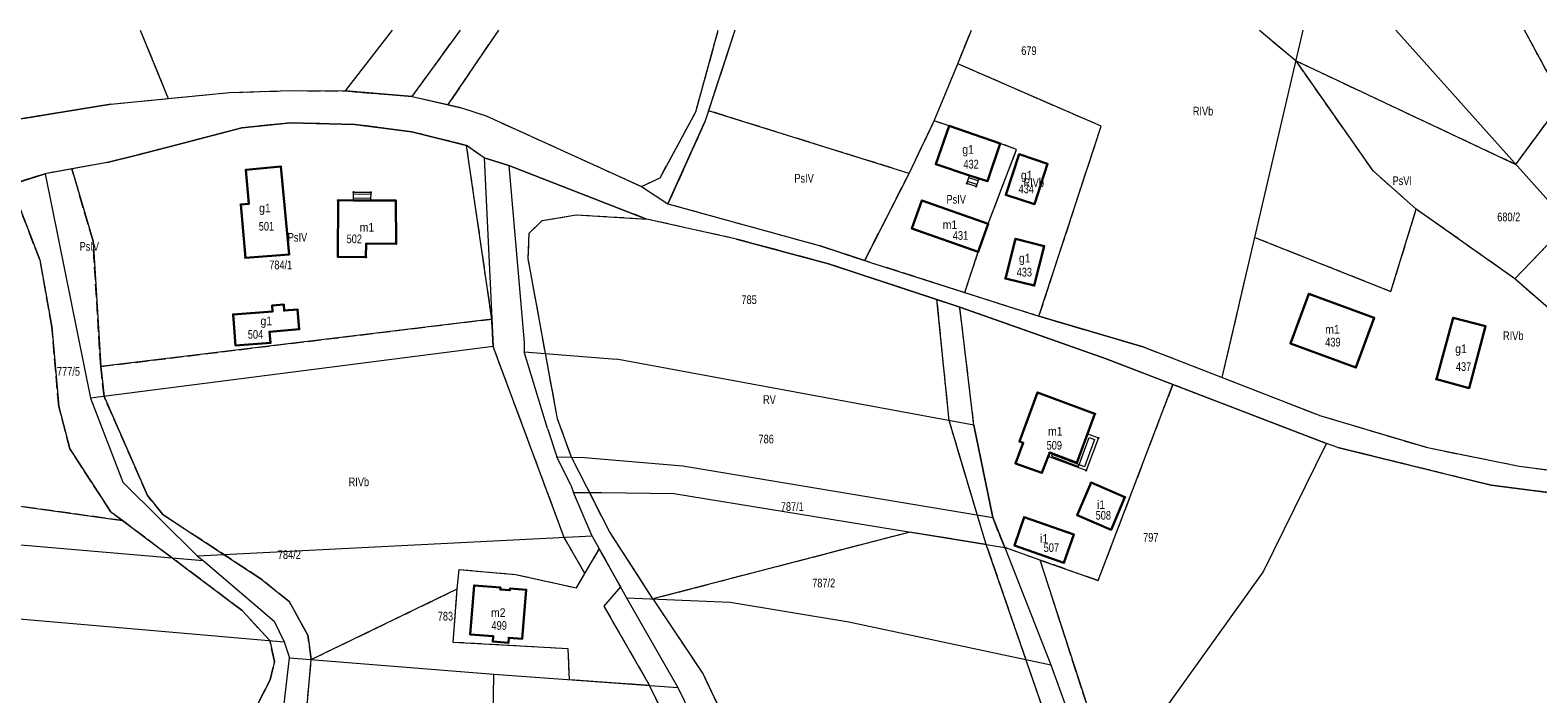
# Model space of a CAD drawing. Header units: metres. Extents: x 7498273 to 7499989, y 5499795 to 5500810.
# Tile 35 of 40: x 7499281 to 7499541, y 5500695 to 5500810. Entities that reach past the tile are written whole.
import ezdxf

# ---------------------------------------------------------------- set-up
doc = ezdxf.new("R2010")
doc.units = ezdxf.units.M
doc.header["$MEASUREMENT"] = 0
doc.linetypes.add('2.25_0.75', pattern=[3, 2.25, -0.75])
doc.layers.get('0').update_dxf_attribs({"color": 2})
for name, color, linetype, lineweight in [('209-oznaczenie konturu klasyfikacyjnego', 7, 'Continuous', 0), ('211-numer działki ewidencyjnej', 7, 'Continuous', 0), ('217-kontur klasyfikacyjny', 7, 'Continuous', 0), ('218-kontur użytku gruntowego', 7, 'Continuous', 0), ('219-działka ewidencyjna', 7, 'Continuous', 0), ('312-budynek ewidencyjny', 7, 'Continuous', 0), ('312-oznaczenie budynku ewidencyjnego', 7, 'Continuous', 0), ('312-oznaczenie budynku ewidencyjnego-Atr117', 7, 'Continuous', 0), ('352-schody', 7, 'Continuous', 0), ('Punkt budynku', 7, 'Continuous', 0), ('taras', 7, 'Continuous', 0)]:
    doc.layers.add(name, color=color, linetype=linetype, lineweight=lineweight)
doc.styles.get("Standard").update_dxf_attribs({"font": 'Working1250.shx', "width": 0.75})

# ---------------------------------------------------------------- blocks, each defined once
blk = doc.blocks.new('PUNKTBUD')
at = {"color": 0}
blk.add_circle((0, 0), 0.09, dxfattribs=at)

msp = doc.modelspace()

# ---------------------------------------------------------------- linework, layer by layer
at = {"layer": '217-kontur klasyfikacyjny', "color": 3, "linetype": '2.25_0.75', "lineweight": 13, "flags": 128}
for points in [[(7499300.047, 5500809.555), (7499304.88, 5500797.77)], [(7499346.91, 5500798.13), (7499355.201, 5500809.555)], [(7499361.742, 5500809.555), (7499353.06, 5500796.71)], [(7499395.76, 5500795.48), (7499399.624, 5500809.555)], [(7499402.487, 5500809.555), (7499397.94, 5500795.67)], [(7499440.86, 5500803.75), (7499443.237, 5500809.555)], [(7499492.851, 5500809.555), (7499499.14, 5500804.25)], [(7499545.08, 5500797.34), (7499538.502, 5500809.555)], [(7499436.83, 5500793.91), (7499440.86, 5500803.75)], [(7499465.57, 5500793), (7499440.86, 5500803.75)], [(7499499.14, 5500804.25), (7499537, 5500786.42)], [(7499512.42, 5500785.31), (7499499.14, 5500804.25)], [(7499304.88, 5500797.77), (7499315.45, 5500798.79)], [(7499315.45, 5500798.79), (7499325.87, 5500799.13)], [(7499325.87, 5500799.13), (7499335.34, 5500799.07)], [(7499335.34, 5500799.07), (7499346.91, 5500798.13)], [(7499279.46, 5500794.25), (7499294.96, 5500796.82)], [(7499294.96, 5500796.82), (7499304.88, 5500797.77)], [(7499353.06, 5500796.71), (7499355.54, 5500796.13)], [(7499355.54, 5500796.13), (7499359.62, 5500794.78)], [(7499397.94, 5500795.67), (7499397.3, 5500793.73)], [(7499432.49, 5500784.86), (7499397.94, 5500795.67)], [(7499537, 5500786.42), (7499545.08, 5500797.34)], [(7499325.91, 5500793.57), (7499317.58, 5500792.71)], [(7499336.99, 5500793.3), (7499325.91, 5500793.57)], [(7499343.76, 5500792.41), (7499336.99, 5500793.3)], [(7499359.62, 5500794.78), (7499386.4, 5500782.6)], [(7499389.6, 5500784.1), (7499395.76, 5500795.48)], [(7499397.3, 5500793.73), (7499390.96, 5500779.61)], [(7499432.49, 5500784.86), (7499436.83, 5500793.91)], [(7499439.42, 5500793.05), (7499436.83, 5500793.91)], [(7499448.19, 5500790.04), (7499439.42, 5500793.05)], [(7499454.86, 5500760.25), (7499465.57, 5500793)], [(7499536.85, 5500766.69), (7499564.25, 5500795.32)], [(7499317.58, 5500792.71), (7499306.33, 5500789.76)], [(7499346.84, 5500792.01), (7499343.76, 5500792.41)], [(7499356.27, 5500789.68), (7499346.84, 5500792.01)], [(7499299.47, 5500787.99), (7499294.38, 5500786.74)], [(7499306.33, 5500789.76), (7499299.47, 5500787.99)], [(7499360.62, 5500759.75), (7499356.27, 5500789.68)], [(7499359.31, 5500787.52), (7499356.27, 5500789.68)], [(7499446.11, 5500776.18), (7499451.01, 5500788.99)], [(7499451.01, 5500788.99), (7499448.19, 5500790.04)], [(7499288.29, 5500785.64), (7499283.69, 5500784.81)], [(7499294.38, 5500786.74), (7499288.29, 5500785.64)], [(7499291.92, 5500773.16), (7499288.29, 5500785.64)], [(7499363.57, 5500786.2), (7499359.31, 5500787.52)], [(7499387.26, 5500776.99), (7499363.57, 5500786.2)], [(7499519.85, 5500778.69), (7499512.42, 5500785.31)], [(7499283.69, 5500784.81), (7499277.76, 5500782.92)], [(7499282.77, 5500769.94), (7499277.76, 5500782.92)], [(7499386.4, 5500782.6), (7499389.6, 5500784.1)], [(7499424.84, 5500769.85), (7499432.49, 5500784.86)], [(7499369.27, 5500776.71), (7499375.14, 5500777.73)], [(7499375.14, 5500777.73), (7499387.26, 5500776.99)], [(7499390.96, 5500779.61), (7499417, 5500772.43)], [(7499515.49, 5500764.51), (7499519.85, 5500778.69)], [(7499536.85, 5500766.69), (7499519.85, 5500778.69)], [(7499367.06, 5500774.55), (7499369.27, 5500776.71)], [(7499402.77, 5500773.53), (7499387.26, 5500776.99)], [(7499444.4, 5500771.32), (7499446.11, 5500776.18)], [(7499293.24, 5500751.56), (7499291.92, 5500773.16)], [(7499366.86, 5500770.2), (7499367.06, 5500774.55)], [(7499418.6, 5500769.27), (7499402.77, 5500773.53)], [(7499417, 5500772.43), (7499424.84, 5500769.85)], [(7499486.42, 5500749.69), (7499492.05, 5500773.81)], [(7499492.05, 5500773.81), (7499515.49, 5500764.51)], [(7499284.84, 5500758.42), (7499282.77, 5500769.94)], [(7499371.94, 5500742.53), (7499366.86, 5500770.2)], [(7499424.84, 5500769.85), (7499425.67, 5500769.58)], [(7499425.67, 5500769.58), (7499442.08, 5500764.33)], [(7499442.08, 5500764.33), (7499444.4, 5500771.32)], [(7499437.29, 5500763.1), (7499418.6, 5500769.27)], [(7499544.41, 5500760.05), (7499536.85, 5500766.69)], [(7499439.39, 5500742.25), (7499437.29, 5500763.1)], [(7499441.23, 5500761.8), (7499437.29, 5500763.1)], [(7499443.65, 5500741.47), (7499441.23, 5500761.8)], [(7499442.08, 5500764.33), (7499454.86, 5500760.25)], [(7499293.24, 5500751.56), (7499360.62, 5500759.75)], [(7499360.84, 5500755.03), (7499360.62, 5500759.75)], [(7499454.86, 5500760.25), (7499473.01, 5500754.88)], [(7499286.01, 5500744.69), (7499284.84, 5500758.42)], [(7499373.08, 5500722.11), (7499360.84, 5500755.03)], [(7499473.01, 5500754.88), (7499486.42, 5500749.69)], [(7499293.83, 5500746.4), (7499293.24, 5500751.56)], [(7499486.42, 5500749.69), (7499503.42, 5500743.06)], [(7499301.28, 5500729.35), (7499293.83, 5500746.4)], [(7499477.9, 5500748.47), (7499465.03, 5500714.67)], [(7499504.37, 5500738.28), (7499477.9, 5500748.47)], [(7499287.95, 5500737.39), (7499286.01, 5500744.69)], [(7499374.32, 5500735.94), (7499371.94, 5500742.53)], [(7499445.79, 5500720.87), (7499439.39, 5500742.25)], [(7499446.92, 5500725.52), (7499443.65, 5500741.47)], [(7499503.42, 5500743.06), (7499521.78, 5500737.58)], [(7499296.97, 5500725.02), (7499208.32, 5500737.4)], [(7499294.92, 5500726.56), (7499287.95, 5500737.39)], [(7499380.9, 5500723.13), (7499374.32, 5500735.94)], [(7499506.36, 5500737.6), (7499504.37, 5500738.28)], [(7499525.14, 5500732.96), (7499506.36, 5500737.6)], [(7499521.78, 5500737.58), (7499537.58, 5500734.4)], [(7499537.58, 5500734.4), (7499548.9, 5500732.93)], [(7499532.73, 5500731.09), (7499525.14, 5500732.96)], [(7499554.57, 5500728.32), (7499532.73, 5500731.09)], [(7499303.95, 5500726.03), (7499301.28, 5500729.35)], [(7499296.97, 5500725.02), (7499294.92, 5500726.56)], [(7499320.81, 5500714.99), (7499303.95, 5500726.03)], [(7499448.96, 5500720.35), (7499446.92, 5500725.52)], [(7499317.6, 5500709.5), (7499296.97, 5500725.02)], [(7499388.37, 5500711.5), (7499380.9, 5500723.13)], [(7499432.61, 5500723.02), (7499388.37, 5500711.5)], [(7499445.79, 5500720.87), (7499432.61, 5500723.02)], [(7499376.66, 5500715.89), (7499373.08, 5500722.11)], [(7499456.51, 5500689.82), (7499445.79, 5500720.87)], [(7499455.04, 5500718.2), (7499448.96, 5500720.35)], [(7499376.66, 5500715.89), (7499379.13, 5500720.09)], [(7499379.13, 5500720.09), (7499382.76, 5500713.59)], [(7499463.14, 5500693.24), (7499455.04, 5500718.2)], [(7499465.03, 5500714.67), (7499455.04, 5500718.2)], [(7499354.64, 5500713.22), (7499354.98, 5500716.57)], [(7499354.98, 5500716.57), (7499360.74, 5500716.08)], [(7499360.74, 5500716.08), (7499364.72, 5500715.73)], [(7499364.72, 5500715.73), (7499375.21, 5500713.4)], [(7499375.21, 5500713.4), (7499376.66, 5500715.89)], [(7499325.71, 5500711.04), (7499320.81, 5500714.99)], [(7499329.52, 5500701.06), (7499354.64, 5500713.22)], [(7499353.98, 5500704.01), (7499354.64, 5500713.22)], [(7499382.76, 5500713.59), (7499379.93, 5500710.23)], [(7499328.92, 5500705.23), (7499325.71, 5500711.04)], [(7499379.93, 5500710.23), (7499387.8, 5500696.57)], [(7499388.37, 5500711.5), (7499396.99, 5500698.54)], [(7499322.37, 5500704.34), (7499317.6, 5500709.5)], [(7499329.52, 5500701.06), (7499328.92, 5500705.23)], [(7499323.19, 5500700.74), (7499322.37, 5500704.34)], [(7499373.78, 5500702.92), (7499353.98, 5500704.01)], [(7499374, 5500697.58), (7499373.78, 5500702.92)], [(7499322.43, 5500697.56), (7499323.19, 5500700.74)], [(7499328.67, 5500691.79), (7499329.52, 5500701.06)], [(7499308.33, 5500669.97), (7499322.43, 5500697.56)], [(7499387.8, 5500696.57), (7499374, 5500697.58)], [(7499396.99, 5500698.54), (7499401.78, 5500688.44)], [(7499396.43, 5500678.79), (7499387.8, 5500696.57)]]:
    msp.add_lwpolyline(points, dxfattribs=at)
at = {"layer": '218-kontur użytku gruntowego', "color": 3, "linetype": 'Continuous', "lineweight": 13, "flags": 128}
for points in [[(7499300.047, 5500809.555), (7499304.88, 5500797.77)], [(7499346.91, 5500798.13), (7499355.201, 5500809.555)], [(7499361.742, 5500809.555), (7499353.06, 5500796.71)], [(7499395.76, 5500795.48), (7499399.624, 5500809.555)], [(7499402.487, 5500809.555), (7499397.94, 5500795.67)], [(7499440.86, 5500803.75), (7499443.237, 5500809.555)], [(7499492.851, 5500809.555), (7499499.14, 5500804.25)], [(7499545.08, 5500797.34), (7499538.502, 5500809.555)], [(7499436.83, 5500793.91), (7499440.86, 5500803.75)], [(7499465.57, 5500793), (7499440.86, 5500803.75)], [(7499499.14, 5500804.25), (7499537, 5500786.42)], [(7499512.42, 5500785.31), (7499499.14, 5500804.25)], [(7499304.88, 5500797.77), (7499315.45, 5500798.79)], [(7499315.45, 5500798.79), (7499325.87, 5500799.13)], [(7499325.87, 5500799.13), (7499335.34, 5500799.07)], [(7499335.34, 5500799.07), (7499346.91, 5500798.13)], [(7499346.91, 5500798.13), (7499353.06, 5500796.71)], [(7499279.46, 5500794.25), (7499294.96, 5500796.82)], [(7499294.96, 5500796.82), (7499304.88, 5500797.77)], [(7499353.06, 5500796.71), (7499355.54, 5500796.13)], [(7499355.54, 5500796.13), (7499359.62, 5500794.78)], [(7499397.94, 5500795.67), (7499397.3, 5500793.73)], [(7499432.49, 5500784.86), (7499397.94, 5500795.67)], [(7499537, 5500786.42), (7499545.08, 5500797.34)], [(7499325.91, 5500793.57), (7499317.58, 5500792.71)], [(7499336.99, 5500793.3), (7499325.91, 5500793.57)], [(7499343.76, 5500792.41), (7499336.99, 5500793.3)], [(7499359.62, 5500794.78), (7499386.4, 5500782.6)], [(7499389.6, 5500784.1), (7499395.76, 5500795.48)], [(7499397.3, 5500793.73), (7499390.96, 5500779.61)], [(7499432.49, 5500784.86), (7499436.83, 5500793.91)], [(7499439.42, 5500793.05), (7499436.83, 5500793.91)], [(7499448.19, 5500790.04), (7499439.42, 5500793.05)], [(7499454.86, 5500760.25), (7499465.57, 5500793)], [(7499536.85, 5500766.69), (7499564.25, 5500795.32)], [(7499317.58, 5500792.71), (7499306.33, 5500789.76)], [(7499346.84, 5500792.01), (7499343.76, 5500792.41)], [(7499356.27, 5500789.68), (7499346.84, 5500792.01)], [(7499299.47, 5500787.99), (7499294.38, 5500786.74)], [(7499306.33, 5500789.76), (7499299.47, 5500787.99)], [(7499360.62, 5500759.75), (7499356.27, 5500789.68)], [(7499359.31, 5500787.52), (7499356.27, 5500789.68)], [(7499446.11, 5500776.18), (7499451.01, 5500788.99)], [(7499451.01, 5500788.99), (7499448.19, 5500790.04)], [(7499288.29, 5500785.64), (7499283.69, 5500784.81)], [(7499294.38, 5500786.74), (7499288.29, 5500785.64)], [(7499288.29, 5500785.64), (7499291.92, 5500773.16)], [(7499363.57, 5500786.2), (7499359.31, 5500787.52)], [(7499387.26, 5500776.99), (7499363.57, 5500786.2)], [(7499519.85, 5500778.69), (7499512.42, 5500785.31)], [(7499283.69, 5500784.81), (7499277.76, 5500782.92)], [(7499277.76, 5500782.92), (7499282.77, 5500769.94)], [(7499386.4, 5500782.6), (7499389.6, 5500784.1)], [(7499424.84, 5500769.85), (7499432.49, 5500784.86)], [(7499369.27, 5500776.71), (7499375.14, 5500777.73)], [(7499375.14, 5500777.73), (7499387.26, 5500776.99)], [(7499390.96, 5500779.61), (7499417, 5500772.43)], [(7499515.49, 5500764.51), (7499519.85, 5500778.69)], [(7499536.85, 5500766.69), (7499519.85, 5500778.69)], [(7499367.06, 5500774.55), (7499369.27, 5500776.71)], [(7499402.77, 5500773.53), (7499387.26, 5500776.99)], [(7499444.4, 5500771.32), (7499446.11, 5500776.18)], [(7499291.92, 5500773.16), (7499293.24, 5500751.56)], [(7499366.86, 5500770.2), (7499367.06, 5500774.55)], [(7499418.6, 5500769.27), (7499402.77, 5500773.53)], [(7499417, 5500772.43), (7499424.84, 5500769.85)], [(7499486.42, 5500749.69), (7499492.05, 5500773.81)], [(7499492.05, 5500773.81), (7499515.49, 5500764.51)], [(7499282.77, 5500769.94), (7499284.84, 5500758.42)], [(7499371.94, 5500742.53), (7499366.86, 5500770.2)], [(7499424.84, 5500769.85), (7499425.67, 5500769.58)], [(7499425.67, 5500769.58), (7499442.08, 5500764.33)], [(7499442.08, 5500764.33), (7499444.4, 5500771.32)], [(7499437.29, 5500763.1), (7499418.6, 5500769.27)], [(7499544.41, 5500760.05), (7499536.85, 5500766.69)], [(7499439.39, 5500742.25), (7499437.29, 5500763.1)], [(7499441.23, 5500761.8), (7499437.29, 5500763.1)], [(7499443.65, 5500741.47), (7499441.23, 5500761.8)], [(7499446.45, 5500759.96), (7499441.23, 5500761.8)], [(7499442.08, 5500764.33), (7499454.86, 5500760.25)], [(7499360.62, 5500759.75), (7499293.24, 5500751.56)], [(7499360.84, 5500755.03), (7499360.62, 5500759.75)], [(7499466.41, 5500752.9), (7499446.45, 5500759.96)], [(7499454.86, 5500760.25), (7499473.01, 5500754.88)], [(7499284.84, 5500758.42), (7499286.01, 5500744.69)], [(7499373.08, 5500722.11), (7499360.84, 5500755.03)], [(7499473.01, 5500754.88), (7499486.42, 5500749.69)], [(7499293.24, 5500751.56), (7499293.83, 5500746.4)], [(7499477.9, 5500748.47), (7499466.41, 5500752.9)], [(7499486.42, 5500749.69), (7499503.42, 5500743.06)], [(7499293.83, 5500746.4), (7499301.28, 5500729.35)], [(7499465.03, 5500714.67), (7499477.9, 5500748.47)], [(7499504.37, 5500738.28), (7499477.9, 5500748.47)], [(7499286.01, 5500744.69), (7499287.95, 5500737.39)], [(7499374.32, 5500735.94), (7499371.94, 5500742.53)], [(7499445.79, 5500720.87), (7499439.39, 5500742.25)], [(7499446.92, 5500725.52), (7499443.65, 5500741.47)], [(7499503.42, 5500743.06), (7499521.78, 5500737.58)], [(7499208.32, 5500737.4), (7499296.97, 5500725.02)], [(7499287.95, 5500737.39), (7499294.92, 5500726.56)], [(7499380.9, 5500723.13), (7499374.32, 5500735.94)], [(7499506.36, 5500737.6), (7499504.37, 5500738.28)], [(7499525.14, 5500732.96), (7499506.36, 5500737.6)], [(7499521.78, 5500737.58), (7499537.58, 5500734.4)], [(7499537.58, 5500734.4), (7499548.9, 5500732.93)], [(7499532.73, 5500731.09), (7499525.14, 5500732.96)], [(7499554.57, 5500728.32), (7499532.73, 5500731.09)], [(7499301.28, 5500729.35), (7499303.95, 5500726.03)], [(7499294.92, 5500726.56), (7499296.97, 5500725.02)], [(7499303.95, 5500726.03), (7499320.81, 5500714.99)], [(7499448.96, 5500720.35), (7499446.92, 5500725.52)], [(7499296.97, 5500725.02), (7499317.6, 5500709.5)], [(7499388.37, 5500711.5), (7499380.9, 5500723.13)], [(7499432.61, 5500723.02), (7499388.37, 5500711.5)], [(7499445.79, 5500720.87), (7499432.61, 5500723.02)], [(7499376.66, 5500715.89), (7499373.08, 5500722.11)], [(7499456.51, 5500689.82), (7499445.79, 5500720.87)], [(7499455.04, 5500718.2), (7499448.96, 5500720.35)], [(7499376.66, 5500715.89), (7499379.13, 5500720.09)], [(7499379.13, 5500720.09), (7499382.76, 5500713.59)], [(7499463.14, 5500693.24), (7499455.04, 5500718.2)], [(7499455.04, 5500718.2), (7499465.03, 5500714.67)], [(7499354.64, 5500713.22), (7499354.98, 5500716.57)], [(7499354.98, 5500716.57), (7499360.74, 5500716.08)], [(7499360.74, 5500716.08), (7499364.72, 5500715.73)], [(7499364.72, 5500715.73), (7499375.21, 5500713.4)], [(7499375.21, 5500713.4), (7499376.66, 5500715.89)], [(7499320.81, 5500714.99), (7499325.71, 5500711.04)], [(7499329.52, 5500701.06), (7499354.64, 5500713.22)], [(7499353.98, 5500704.01), (7499354.64, 5500713.22)], [(7499382.76, 5500713.59), (7499379.93, 5500710.23)], [(7499325.71, 5500711.04), (7499328.92, 5500705.23)], [(7499379.93, 5500710.23), (7499387.8, 5500696.57)], [(7499388.37, 5500711.5), (7499396.99, 5500698.54)], [(7499317.6, 5500709.5), (7499322.37, 5500704.34)], [(7499328.92, 5500705.23), (7499329.52, 5500701.06)], [(7499322.37, 5500704.34), (7499323.19, 5500700.74)], [(7499373.78, 5500702.92), (7499353.98, 5500704.01)], [(7499374, 5500697.58), (7499373.78, 5500702.92)], [(7499323.19, 5500700.74), (7499322.43, 5500697.56)], [(7499328.67, 5500691.79), (7499329.52, 5500701.06)], [(7499322.43, 5500697.56), (7499308.33, 5500669.97)], [(7499387.8, 5500696.57), (7499374, 5500697.58)], [(7499396.99, 5500698.54), (7499401.78, 5500688.44)], [(7499396.43, 5500678.79), (7499387.8, 5500696.57)]]:
    msp.add_lwpolyline(points, dxfattribs=at)
at = {"layer": '219-działka ewidencyjna', "color": 3, "linetype": 'Continuous', "lineweight": 13, "flags": 128}
for points in [[(7499343.434, 5500809.555), (7499335.34, 5500799.07)], [(7499395.76, 5500795.48), (7499399.624, 5500809.555)], [(7499402.485, 5500809.555), (7499397.3, 5500793.73)], [(7499486.42, 5500749.69), (7499500.383, 5500809.555)], [(7499516.319, 5500809.555), (7499581.17, 5500737.03)], [(7499294.96, 5500796.82), (7499315.45, 5500798.79)], [(7499315.45, 5500798.79), (7499325.87, 5500799.13)], [(7499325.87, 5500799.13), (7499335.34, 5500799.07)], [(7499346.91, 5500798.13), (7499335.34, 5500799.07)], [(7499346.91, 5500798.13), (7499355.54, 5500796.13)], [(7499294.96, 5500796.82), (7499279.46, 5500794.25)], [(7499355.54, 5500796.13), (7499359.62, 5500794.78)], [(7499317.58, 5500792.71), (7499325.91, 5500793.57)], [(7499325.91, 5500793.57), (7499336.99, 5500793.3)], [(7499336.99, 5500793.3), (7499346.84, 5500792.01)], [(7499359.62, 5500794.78), (7499386.4, 5500782.6)], [(7499389.6, 5500784.1), (7499395.76, 5500795.48)], [(7499390.96, 5500779.61), (7499397.3, 5500793.73)], [(7499306.33, 5500789.76), (7499317.58, 5500792.71)], [(7499346.84, 5500792.01), (7499356.27, 5500789.68)], [(7499294.38, 5500786.74), (7499299.47, 5500787.99)], [(7499299.47, 5500787.99), (7499306.33, 5500789.76)], [(7499359.31, 5500787.52), (7499356.27, 5500789.68)], [(7499294.38, 5500786.74), (7499283.69, 5500784.81)], [(7499359.31, 5500787.52), (7499363.57, 5500786.2)], [(7499359.31, 5500787.52), (7499360.84, 5500755.03)], [(7499363.57, 5500786.2), (7499387.26, 5500776.99)], [(7499363.57, 5500786.2), (7499366.18, 5500755.72)], [(7499271.37, 5500780.88), (7499283.69, 5500784.81)], [(7499283.69, 5500784.81), (7499291.5, 5500746.1)], [(7499386.4, 5500782.6), (7499389.6, 5500784.1)], [(7499386.4, 5500782.6), (7499390.96, 5500779.61)], [(7499390.96, 5500779.61), (7499417, 5500772.43)], [(7499402.77, 5500773.53), (7499387.26, 5500776.99)], [(7499402.77, 5500773.53), (7499418.6, 5500769.27)], [(7499425.67, 5500769.58), (7499417, 5500772.43)], [(7499425.67, 5500769.58), (7499454.86, 5500760.25)], [(7499418.6, 5500769.27), (7499441.23, 5500761.8)], [(7499443.65, 5500741.47), (7499441.23, 5500761.8)], [(7499441.23, 5500761.8), (7499466.41, 5500752.9)], [(7499473.01, 5500754.88), (7499454.86, 5500760.25)], [(7499360.84, 5500755.03), (7499291.5, 5500746.1)], [(7499366.18, 5500755.72), (7499366.17, 5500754.11)], [(7499370.2, 5500740.86), (7499366.17, 5500754.11)], [(7499366.17, 5500754.11), (7499382.11, 5500752.81)], [(7499473.01, 5500754.88), (7499486.42, 5500749.69)], [(7499443.65, 5500741.47), (7499382.11, 5500752.81)], [(7499466.41, 5500752.9), (7499504.37, 5500738.28)], [(7499486.42, 5500749.69), (7499503.42, 5500743.06)], [(7499291.5, 5500746.1), (7499297.06, 5500731.65)], [(7499443.65, 5500741.47), (7499446.92, 5500725.52)], [(7499503.42, 5500743.06), (7499521.78, 5500737.58)], [(7499370.2, 5500740.86), (7499371.82, 5500736.01)], [(7499374.22, 5500731.12), (7499371.82, 5500736.01)], [(7499371.82, 5500736.01), (7499376.57, 5500735.88)], [(7499376.57, 5500735.88), (7499393.52, 5500734.43)], [(7499493.47, 5500716.14), (7499504.37, 5500738.28)], [(7499506.36, 5500737.6), (7499504.37, 5500738.28)], [(7499506.36, 5500737.6), (7499532.73, 5500731.09)], [(7499521.78, 5500737.58), (7499537.58, 5500734.4)], [(7499393.52, 5500734.43), (7499446.92, 5500725.52)], [(7499537.58, 5500734.4), (7499548.9, 5500732.93)], [(7499297.06, 5500731.65), (7499309.92, 5500718.89)], [(7499374.22, 5500731.12), (7499374.71, 5500729.85)], [(7499532.73, 5500731.09), (7499554.57, 5500728.32)], [(7499377.87, 5500722.35), (7499374.71, 5500729.85)], [(7499374.71, 5500729.85), (7499379.55, 5500729.83)], [(7499379.55, 5500729.83), (7499391.98, 5500729.67)], [(7499391.98, 5500729.67), (7499448.96, 5500720.35)], [(7499446.92, 5500725.52), (7499448.96, 5500720.35)], [(7499271.38, 5500721.51), (7499310.91, 5500718.15)], [(7499377.87, 5500722.35), (7499309.92, 5500718.89)], [(7499377.87, 5500722.35), (7499383.84, 5500711.69)], [(7499448.96, 5500720.35), (7499456.89, 5500700.16)], [(7499309.92, 5500718.89), (7499310.91, 5500718.15)], [(7499310.91, 5500718.15), (7499323.15, 5500707.67)], [(7499477.25, 5500693.42), (7499493.47, 5500716.14)], [(7499203.15, 5500714.67), (7499324.84, 5500704.13)], [(7499383.84, 5500711.69), (7499387.47, 5500705.27)], [(7499383.84, 5500711.69), (7499401.65, 5500710.96)], [(7499401.65, 5500710.96), (7499422.11, 5500707.58)], [(7499323.15, 5500707.67), (7499324.84, 5500704.13)], [(7499422.11, 5500707.58), (7499456.89, 5500700.16)], [(7499387.47, 5500705.27), (7499392.68, 5500696.21)], [(7499324.84, 5500704.13), (7499325.75, 5500701.37)], [(7499324.46, 5500689.9), (7499325.75, 5500701.37)], [(7499325.75, 5500701.37), (7499360.94, 5500698.54)], [(7499456.89, 5500700.16), (7499459.58, 5500692.65)], [(7499360.33, 5500657.28), (7499360.94, 5500698.54)], [(7499360.94, 5500698.54), (7499392.68, 5500696.21)], [(7499392.68, 5500696.21), (7499395.93, 5500689.5)]]:
    msp.add_lwpolyline(points, dxfattribs=at)
at = {"layer": '312-budynek ewidencyjny', "color": 7, "linetype": 'Continuous', "lineweight": 30, "flags": 128}
for points in [[(7499437.12, 5500786.45), (7499439.42, 5500793.05)], [(7499439.42, 5500793.05), (7499448.19, 5500790.04)], [(7499448.19, 5500790.04), (7499445.97, 5500783.5)], [(7499449.18, 5500781.16), (7499451.46, 5500788.16)], [(7499451.46, 5500788.16), (7499456.33, 5500786.51)], [(7499318.23, 5500785.46), (7499324.29, 5500786.02)], [(7499318.77, 5500779.62), (7499318.23, 5500785.46)], [(7499324.29, 5500786.02), (7499325.69, 5500770.89)], [(7499442.91, 5500784.52), (7499437.12, 5500786.45)], [(7499456.33, 5500786.51), (7499454.07, 5500779.56)], [(7499444.51, 5500783.99), (7499442.91, 5500784.52)], [(7499445.97, 5500783.5), (7499444.51, 5500783.99)], [(7499334.08, 5500770.46), (7499334.12, 5500780.23)], [(7499334.12, 5500780.23), (7499336.8, 5500780.21)], [(7499336.8, 5500780.21), (7499339.74, 5500780.2)], [(7499339.74, 5500780.2), (7499344.08, 5500780.17)], [(7499344.08, 5500780.17), (7499344.13, 5500772.71)], [(7499432.96, 5500775.34), (7499434.71, 5500780.19)], [(7499434.71, 5500780.19), (7499446.11, 5500776.18)], [(7499454.07, 5500779.56), (7499449.18, 5500781.16)], [(7499317.37, 5500779.52), (7499318.77, 5500779.62)], [(7499318.16, 5500770.33), (7499317.37, 5500779.52)], [(7499444.4, 5500771.32), (7499432.96, 5500775.34)], [(7499446.11, 5500776.18), (7499444.4, 5500771.32)], [(7499338.99, 5500772.75), (7499338.94, 5500770.41)], [(7499344.13, 5500772.71), (7499338.99, 5500772.75)], [(7499449.07, 5500766.74), (7499450.82, 5500773.59)], [(7499450.82, 5500773.59), (7499455.76, 5500772.32)], [(7499455.76, 5500772.32), (7499454.01, 5500765.51)], [(7499325.69, 5500770.89), (7499318.16, 5500770.33)], [(7499338.94, 5500770.41), (7499334.08, 5500770.46)], [(7499454.01, 5500765.51), (7499449.07, 5500766.74)], [(7499322.76, 5500762.08), (7499324.78, 5500762.25)], [(7499322.85, 5500761.06), (7499322.76, 5500762.08)], [(7499324.78, 5500762.25), (7499324.87, 5500761.2)], [(7499498.21, 5500755.54), (7499501.37, 5500764.1)], [(7499501.37, 5500764.1), (7499512.61, 5500759.94)], [(7499316.07, 5500760.56), (7499322.85, 5500761.06)], [(7499316.48, 5500755.2), (7499316.07, 5500760.56)], [(7499324.87, 5500761.2), (7499327.16, 5500761.37)], [(7499327.16, 5500761.37), (7499327.44, 5500757.98)], [(7499512.61, 5500759.94), (7499509.46, 5500751.38)], [(7499523.31, 5500749.36), (7499526.21, 5500759.98)], [(7499526.21, 5500759.98), (7499531.78, 5500758.54)], [(7499327.44, 5500757.98), (7499322.32, 5500757.55)], [(7499322.32, 5500757.55), (7499322.48, 5500755.63)], [(7499531.78, 5500758.54), (7499528.96, 5500747.85)], [(7499322.48, 5500755.63), (7499316.48, 5500755.2)], [(7499509.46, 5500751.38), (7499498.21, 5500755.54)], [(7499528.96, 5500747.85), (7499523.31, 5500749.36)], [(7499451.5, 5500738.65), (7499454.62, 5500747.1)], [(7499454.62, 5500747.1), (7499464.51, 5500743.41)], [(7499464.51, 5500743.41), (7499463.22, 5500739.96)], [(7499450.84, 5500734.87), (7499452.13, 5500738.4)], [(7499452.13, 5500738.4), (7499451.5, 5500738.65)], [(7499463.22, 5500739.96), (7499461.37, 5500734.99)], [(7499456.46, 5500736.08), (7499455.35, 5500733.22)], [(7499456.71, 5500736.73), (7499456.46, 5500736.08)], [(7499461.37, 5500734.99), (7499456.71, 5500736.73)], [(7499455.35, 5500733.22), (7499450.84, 5500734.87)], [(7499461.42, 5500725.94), (7499463.83, 5500731.55)], [(7499463.83, 5500731.55), (7499469.68, 5500729.05)], [(7499469.68, 5500729.05), (7499467.28, 5500723.43)], [(7499450.63, 5500720.72), (7499452.32, 5500725.6)], [(7499452.32, 5500725.6), (7499460.87, 5500722.63)], [(7499467.28, 5500723.43), (7499461.42, 5500725.94)], [(7499459.17, 5500717.75), (7499450.63, 5500720.72)], [(7499460.87, 5500722.63), (7499459.17, 5500717.75)], [(7499356.89, 5500705.38), (7499357.56, 5500713.83)], [(7499357.56, 5500713.83), (7499362.1, 5500713.46)], [(7499362.1, 5500713.46), (7499362.08, 5500713.15)], [(7499362.08, 5500713.15), (7499363.73, 5500713.01)], [(7499363.73, 5500713.01), (7499363.78, 5500713.31)], [(7499363.78, 5500713.31), (7499366.55, 5500713.08)], [(7499366.55, 5500713.08), (7499365.84, 5500704.63)], [(7499360.85, 5500705.06), (7499356.89, 5500705.38)], [(7499360.77, 5500704.17), (7499360.85, 5500705.06)], [(7499363.56, 5500704.82), (7499363.48, 5500703.94)], [(7499365.84, 5500704.63), (7499363.56, 5500704.82)], [(7499363.48, 5500703.94), (7499360.77, 5500704.17)]]:
    msp.add_lwpolyline(points, dxfattribs=at)
at = {"layer": '352-schody', "color": 7, "linetype": 'Continuous', "lineweight": 13, "flags": 128}
for points in [[(7499444.161, 5500782.926), (7499442.559, 5500783.453)], [(7499444.379, 5500783.591), (7499442.778, 5500784.118)], [(7499339.742, 5500780.539), (7499336.802, 5500780.56)], [(7499339.747, 5500781.239), (7499336.807, 5500781.26)]]:
    msp.add_lwpolyline(points, dxfattribs=at)
at = {"layer": '352-schody', "color": 7, "linetype": 'Continuous', "lineweight": 13}
for points in [[(7499442.45, 5500783.12), (7499442.91, 5500784.52), (7499444.51, 5500783.99), (7499444.05, 5500782.59)], [(7499442.45, 5500783.12), (7499442.91, 5500784.52), (7499444.51, 5500783.99), (7499444.05, 5500782.59)], [(7499336.8, 5500780.21), (7499336.81, 5500781.62), (7499339.75, 5500781.6), (7499339.74, 5500780.2)], [(7499336.8, 5500780.21), (7499336.81, 5500781.62), (7499339.75, 5500781.6), (7499339.74, 5500780.2)]]:
    msp.add_3dface(points, dxfattribs=at)
at = {"layer": 'taras', "lineweight": 13}
for p, q in [((7499461.37, 5500734.99), (7499463.22, 5500739.96)), ((7499461.664, 5500734.347), (7499463.514, 5500739.316)), ((7499464.447, 5500738.967), (7499462.706, 5500734.283)), ((7499465.09, 5500739.26), (7499463, 5500733.64)), ((7499463.22, 5500739.96), (7499465.09, 5500739.26)), ((7499463.514, 5500739.316), (7499464.447, 5500738.967)), ((7499456.46, 5500736.08), (7499456.71, 5500736.73)), ((7499463, 5500733.64), (7499456.46, 5500736.08)), ((7499456.71, 5500736.73), (7499461.37, 5500734.99)), ((7499457.108, 5500736.372), (7499456.999, 5500736.088)), ((7499456.999, 5500736.088), (7499461.664, 5500734.347)), ((7499462.706, 5500734.283), (7499457.108, 5500736.372))]:
    msp.add_line(p, q, dxfattribs=at)

# ---------------------------------------------------------------- block references
at = {"layer": 'Punkt budynku', "color": 5, "linetype": 'Continuous', "lineweight": 13}
for p in [(7499439.42, 5500793.05), (7499448.19, 5500790.04), (7499451.46, 5500788.16), (7499318.23, 5500785.46), (7499324.29, 5500786.02), (7499437.12, 5500786.45), (7499456.33, 5500786.51), (7499442.45, 5500783.12), (7499442.91, 5500784.52), (7499444.05, 5500782.59), (7499444.51, 5500783.99), (7499445.97, 5500783.5), (7499334.12, 5500780.23), (7499336.8, 5500780.21), (7499336.81, 5500781.62), (7499339.74, 5500780.2), (7499339.75, 5500781.6), (7499344.08, 5500780.17), (7499434.71, 5500780.19), (7499449.18, 5500781.16), (7499317.37, 5500779.52), (7499318.77, 5500779.62), (7499454.07, 5500779.56), (7499432.96, 5500775.34), (7499446.11, 5500776.18), (7499338.99, 5500772.75), (7499344.13, 5500772.71), (7499450.82, 5500773.59), (7499455.76, 5500772.32), (7499318.16, 5500770.33), (7499325.69, 5500770.89), (7499334.08, 5500770.46), (7499338.94, 5500770.41), (7499444.4, 5500771.32), (7499449.07, 5500766.74), (7499454.01, 5500765.51), (7499322.76, 5500762.08), (7499324.78, 5500762.25), (7499501.37, 5500764.1), (7499316.07, 5500760.56), (7499322.85, 5500761.06), (7499324.87, 5500761.2), (7499327.16, 5500761.37), (7499512.61, 5500759.94), (7499526.21, 5500759.98), (7499322.32, 5500757.55), (7499327.44, 5500757.98), (7499531.78, 5500758.54), (7499316.48, 5500755.2), (7499322.48, 5500755.63), (7499498.21, 5500755.54), (7499509.46, 5500751.38), (7499523.31, 5500749.36), (7499454.62, 5500747.1), (7499528.96, 5500747.85), (7499464.51, 5500743.41), (7499451.5, 5500738.65), (7499452.13, 5500738.4), (7499463.22, 5500739.96), (7499465.09, 5500739.26), (7499456.46, 5500736.08), (7499456.71, 5500736.73), (7499450.84, 5500734.87), (7499455.35, 5500733.22), (7499461.37, 5500734.99), (7499463, 5500733.64), (7499463.83, 5500731.55), (7499469.68, 5500729.05), (7499452.32, 5500725.6), (7499461.42, 5500725.94), (7499467.28, 5500723.43), (7499450.63, 5500720.72), (7499460.87, 5500722.63), (7499459.17, 5500717.75), (7499357.56, 5500713.83), (7499362.08, 5500713.15), (7499362.1, 5500713.46), (7499363.73, 5500713.01), (7499363.78, 5500713.31), (7499366.55, 5500713.08), (7499356.89, 5500705.38), (7499360.85, 5500705.06), (7499363.56, 5500704.82), (7499365.84, 5500704.63), (7499360.77, 5500704.17), (7499363.48, 5500703.94)]:
    msp.add_blockref('PUNKTBUD', p, dxfattribs=at)

# ---------------------------------------------------------------- texts
at = {"layer": '209-oznaczenie konturu klasyfikacyjnego', "color": 3, "linetype": 'Continuous', "lineweight": 13, "char_height": 1.5, "attachment_point": 7, "line_spacing_factor": 0.6}
for s, insert in [('\\H1x;\\W0.79;RIVb', (7499481.36, 5500794.82)), ('\\H1x;\\W0.79;PsIV', (7499412.73, 5500783.26)), ('\\H1x;\\W0.79;RIVb', (7499452.2, 5500782.5)), ('\\H1x;\\W0.79;PsVI', (7499515.77, 5500782.82)), ('\\H1x;\\W0.79;PsIV', (7499438.93, 5500779.62)), ('\\H1x;\\W0.79;PsIV', (7499289.61, 5500771.5)), ('\\H1x;\\W0.79;PsIV', (7499325.46, 5500773.07)), ('\\H1x;\\W0.79;RIVb', (7499534.8, 5500756.1)), ('\\H1x;\\W0.79;RV', (7499407.33, 5500745.12)), ('\\H1x;\\W0.79;RIVb', (7499335.95, 5500730.91))]:
    msp.add_mtext(s, dxfattribs=dict(at, insert=insert))
at = {"layer": '211-numer działki ewidencyjnej', "color": 3, "linetype": 'Continuous', "lineweight": 13, "char_height": 1.5, "attachment_point": 1, "line_spacing_factor": 0.6}
for s, insert in [('\\H1x;\\W0.79;679', (7499451.81, 5500806.77)), ('\\H1x;\\W0.79;680/2', (7499533.8, 5500778.1)), ('\\H1x;\\W0.79;784/1', (7499322.27, 5500769.84)), ('\\H1x;\\W0.79;785', (7499403.61, 5500763.84)), ('\\H1x;\\W0.79;777/5', (7499285.71, 5500751.48)), ('\\H1x;\\W0.79;786', (7499406.55, 5500739.82)), ('\\H1x;\\W0.79;787/1', (7499410.39, 5500728.18)), ('\\H1x;\\W0.79;797', (7499472.8, 5500722.87)), ('\\H1x;\\W0.79;784/2', (7499323.75, 5500719.89)), ('\\H1x;\\W0.79;787/2', (7499415.8, 5500715.01)), ('\\H1x;\\W0.79;783', (7499351.3, 5500709.28))]:
    msp.add_mtext(s, dxfattribs=dict(at, insert=insert))
at = {"layer": '312-oznaczenie budynku ewidencyjnego', "color": 7, "linetype": 'Continuous', "lineweight": 13, "char_height": 1.5, "attachment_point": 1, "line_spacing_factor": 0.6}
for s, insert in [('\\H1x;\\W0.79;432', (7499441.85, 5500787.2)), ('\\H1x;\\W0.79;434', (7499451.35, 5500782.94)), ('\\H1x;\\W0.79;501', (7499320.47, 5500776.49)), ('\\H1x;\\W0.79;431', (7499440.02, 5500774.91)), ('\\H1x;\\W0.79;502', (7499335.6, 5500774.32)), ('\\H1x;\\W0.79;433', (7499451.02, 5500768.59)), ('\\H1x;\\W0.79;504', (7499318.58, 5500757.86)), ('\\H1x;\\W0.79;439', (7499504.17, 5500756.52)), ('\\H1x;\\W0.79;437', (7499526.68, 5500752.3)), ('\\H1x;\\W0.79;509', (7499456.18, 5500738.74)), ('\\H1x;\\W0.79;508', (7499464.62, 5500726.67)), ('\\H1x;\\W0.79;507', (7499455.67, 5500721.1)), ('\\H1x;\\W0.79;499', (7499360.56, 5500707.68))]:
    msp.add_mtext(s, dxfattribs=dict(at, insert=insert))
at = {"layer": '312-oznaczenie budynku ewidencyjnego-Atr117', "color": 7, "char_height": 1.5, "attachment_point": 8, "line_spacing_factor": 0.6}
for s, insert in [('\\H1x;\\W0.9;g1', (7499442.66, 5500787.78)), ('\\H1x;\\W0.9;g1', (7499452.76, 5500783.36)), ('\\H1x;\\W0.9;g1', (7499321.53, 5500777.68)), ('\\H1x;\\W0.9;m1', (7499339.11, 5500774.82)), ('\\H1x;\\W0.9;m1', (7499439.54, 5500775.26)), ('\\H1x;\\W0.9;g1', (7499452.42, 5500769.05)), ('\\H1x;\\W0.9;g1', (7499321.76, 5500758.23)), ('\\H1x;\\W0.9;m1', (7499505.41, 5500757.24)), ('\\H1x;\\W0.9;g1', (7499527.55, 5500753.42)), ('\\H1x;\\W0.9;m1', (7499457.68, 5500739.66)), ('\\H1x;\\W0.9;i1', (7499465.55, 5500726.99)), ('\\H1x;\\W0.9;i1', (7499455.75, 5500721.18)), ('\\H1x;\\W0.9;m2', (7499361.72, 5500708.39))]:
    msp.add_mtext(s, dxfattribs=dict(at, insert=insert))

doc.saveas('drawing.dxf')
